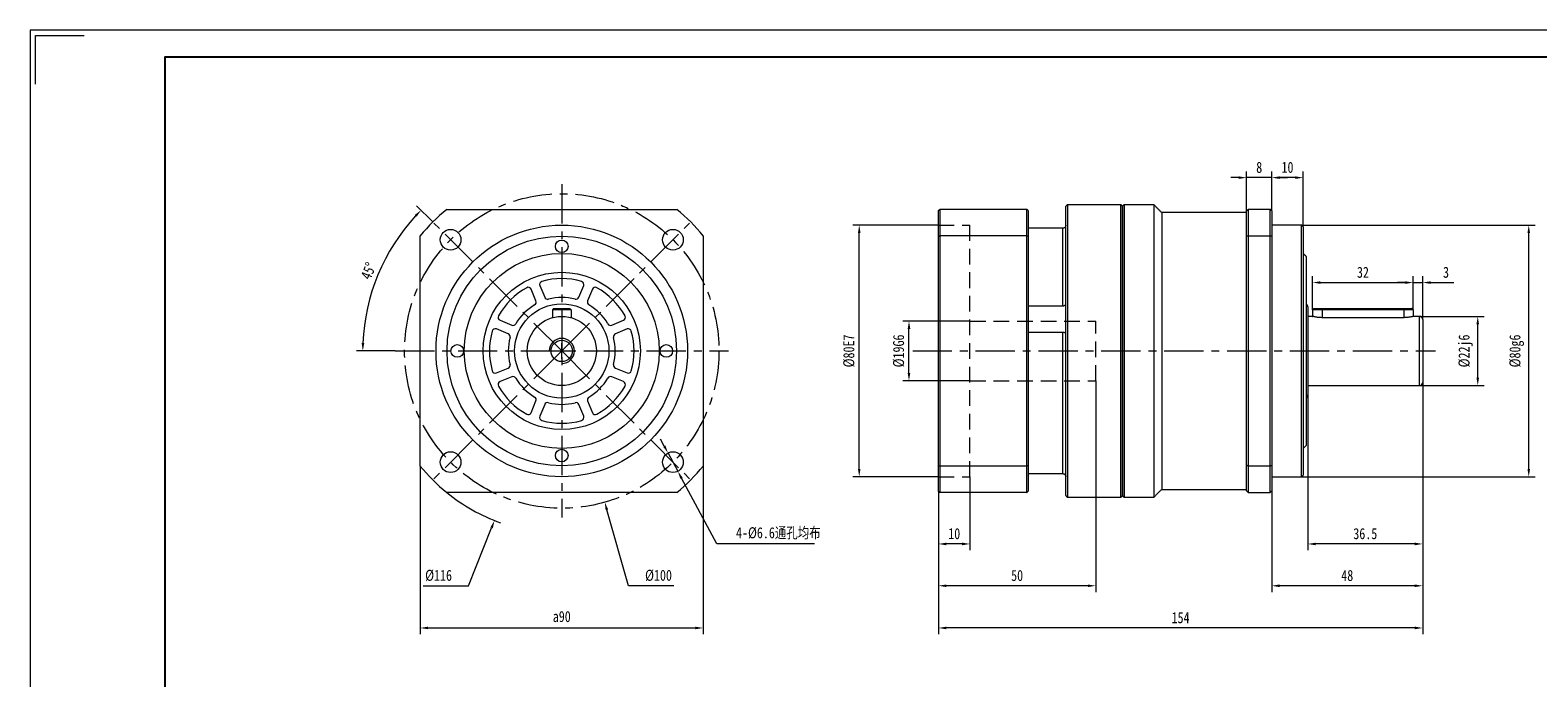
# Model space of a CAD drawing. Header units: millimetres. Extents: x -4 to 716, y -34 to 475.
# Tile 4 of 5: x -4 to 476, y 269 to 475. Entities that reach past the tile are written whole.
import ezdxf

# ---------------------------------------------------------------- set-up
doc = ezdxf.new("R2010")
doc.units = ezdxf.units.MM
doc.header["$LTSCALE"] = 10
doc.linetypes.add('CENTER', pattern=[2, 1.25, -0.25, 0.25, -0.25])
doc.linetypes.add('DASHED', pattern=[0.75, 0.5, -0.25])
doc.layers.get('0').update_dxf_attribs({"lineweight": 18})
for name, color, linetype, lineweight in [('3中心线层', 1, 'CENTER', 18), ('4虚线层', 6, 'DASHED', 18), ('图框_外框线', 7, 'Continuous', 18)]:
    doc.layers.add(name, color=color, linetype=linetype, lineweight=lineweight)
doc.styles.add('TH_GBDIM', font='txt', dxfattribs={"width": 0.8})
doc.dimstyles.new('TH_GBDIM', dxfattribs={"dimtxt": 3.5, "dimasz": 2.5, "dimexe": 2, "dimexo": 0, "dimgap": 1.5, "dimtad": 1, "dimdec": 1, "dimdsep": 46, "dimtxsty": 'TH_GBDIM', "dimcen": 2.5, "dimdle": 5, "dimclrd": 4, "dimclre": 4, "dimclrt": 3, "dimadec": 0, "dimazin": 0, "dimtfac": 0.714286, "dimtdec": 1, "dimtmove": 0, "dimatfit": 3, "dimfxl": 0, "dimtolj": 1, "dimarcsym": 0})

# ---------------------------------------------------------------- blocks, each defined once
blk = doc.blocks.new('*X4')
for points in [[(118.42, 415.91), (119.02, 415.33), (120.45, 417.42)], [(102.38, 375.16), (101.55, 375.18), (101.91, 372.67)]]:
    blk.add_hatch(color=4).paths.add_polyline_path(points, flags=0)
at = {"color": 4}
for p, q in [((124.18, 413.68), (119.03, 418.83)), ((112.2, 372.67), (99.91, 372.67))]:
    blk.add_line(p, q, dxfattribs=at)
blk.add_arc((165.2, 372.67), 63.28, 137.2636, 177.7364, dxfattribs=at)
at = {"color": 3, "insert": (103.73, 398.13), "char_height": 3.5, "width": 10.8025, "attachment_point": 5, "rotation": 67.5, "style": 'TH_GBDIM'}
blk.add_mtext('45%%D', dxfattribs=at)
blk = doc.blocks.new('*X5')
for points in [[(198.18, 342.62), (197.44, 342.23), (198.99, 340.22)], [(203.66, 332.4), (202.93, 332.01), (202.11, 334.41)]]:
    blk.add_hatch(color=4).paths.add_polyline_path(points, flags=0)
at = {"color": 4}
for p, q in [((197.81, 342.43), (196.63, 344.63)), ((198.99, 340.22), (202.11, 334.41)), ((214.52, 311.32), (203.3, 332.21)), ((245.62, 311.32), (214.52, 311.32))]:
    blk.add_line(p, q, dxfattribs=at)
at = {"color": 3, "insert": (234.08, 314.68), "char_height": 3.5, "width": 55.0667, "attachment_point": 5, "style": 'TH_GBDIM'}
blk.add_mtext('4-%%C6.6通孔均布', dxfattribs=at)
blk = doc.blocks.new('*X6')
blk.add_hatch(color=4).paths.add_polyline_path([(179.96, 322.29), (179.15, 322.06), (178.87, 324.58)], flags=0)
at = {"color": 4}
for p, q in [((165.2, 370.17), (165.2, 375.17)), ((162.7, 372.67), (167.7, 372.67)), ((186.42, 298.02), (179.56, 322.17)), ((200.84, 298.02), (186.42, 298.02))]:
    blk.add_line(p, q, dxfattribs=at)
at = {"color": 3, "insert": (195.97, 301.27), "char_height": 3.5, "width": 15.3689, "attachment_point": 5, "style": 'TH_GBDIM'}
blk.add_mtext('%%C100', dxfattribs=at)
blk = doc.blocks.new('*X7')
blk.add_hatch(color=4).paths.add_polyline_path([(142.49, 316.59), (143.27, 316.29), (143.8, 318.76)], flags=0)
at = {"color": 4}
for p, q in [((165.2, 370.17), (165.2, 375.17)), ((162.7, 372.67), (167.7, 372.67)), ((135.57, 298.02), (142.88, 316.44)), ((121.15, 298.02), (135.57, 298.02))]:
    blk.add_line(p, q, dxfattribs=at)
blk.add_arc((165.2, 372.67), 58, 230.8833, 250.3292, dxfattribs=at)
at = {"color": 3, "insert": (126.02, 301.27), "char_height": 3.5, "width": 15.3378, "attachment_point": 5, "style": 'TH_GBDIM'}
blk.add_mtext('%%C116', dxfattribs=at)
blk = doc.blocks.new('*X8')
for points in [[(122.7, 285.02), (122.7, 284.19), (120.2, 284.6)], [(207.7, 285.02), (207.7, 284.19), (210.2, 284.6)]]:
    blk.add_hatch(color=4).paths.add_polyline_path(points, flags=0)
at = {"color": 4}
for p, q in [((120.2, 336.08), (120.2, 282.6)), ((210.2, 336.08), (210.2, 282.6)), ((122.7, 284.6), (207.7, 284.6))]:
    blk.add_line(p, q, dxfattribs=at)
at = {"color": 3, "insert": (165.2, 288.21), "char_height": 3.5, "width": 11.2, "attachment_point": 5, "style": 'TH_GBDIM'}
blk.add_mtext('a90', dxfattribs=at)
blk = doc.blocks.new('*X12')
for points in [[(456.13, 381.17), (456.96, 381.17), (456.55, 383.67)], [(456.13, 364.17), (456.96, 364.17), (456.55, 361.67)]]:
    blk.add_hatch(color=4).paths.add_polyline_path(points, flags=0)
at = {"color": 4}
for p, q in [((438.03, 383.67), (458.55, 383.67)), ((456.55, 364.17), (456.55, 381.17)), ((438.03, 361.67), (458.55, 361.67))]:
    blk.add_line(p, q, dxfattribs=at)
at = {"color": 3, "insert": (452.71, 372.67), "char_height": 3.5, "width": 19.32, "attachment_point": 5, "rotation": 90, "style": 'TH_GBDIM'}
blk.add_mtext('%%C22j6', dxfattribs=at)
blk = doc.blocks.new('*X13')
for points in [[(472.36, 410.17), (473.19, 410.17), (472.77, 412.67)], [(472.36, 335.17), (473.19, 335.17), (472.77, 332.67)]]:
    blk.add_hatch(color=4).paths.add_polyline_path(points, flags=0)
at = {"color": 4}
for p, q in [((400.53, 412.67), (474.77, 412.67)), ((472.77, 335.17), (472.77, 410.17)), ((400.53, 332.67), (474.77, 332.67))]:
    blk.add_line(p, q, dxfattribs=at)
at = {"color": 3, "insert": (468.94, 372.67), "char_height": 3.5, "width": 19.32, "attachment_point": 5, "rotation": 90, "style": 'TH_GBDIM'}
blk.add_mtext('%%C80g6', dxfattribs=at)
blk = doc.blocks.new('*X14')
for points in [[(406.53, 394.82), (406.53, 393.99), (404.03, 394.41)], [(433.53, 394.82), (433.53, 393.99), (436.03, 394.41)]]:
    blk.add_hatch(color=4).paths.add_polyline_path(points, flags=0)
at = {"color": 4}
for p, q in [((404.03, 385.77), (404.03, 396.41)), ((406.53, 394.41), (433.53, 394.41)), ((436.03, 385.77), (436.03, 396.41))]:
    blk.add_line(p, q, dxfattribs=at)
at = {"color": 3, "insert": (420.03, 397.66), "char_height": 3.5, "width": 7, "attachment_point": 5, "style": 'TH_GBDIM'}
blk.add_mtext('32', dxfattribs=at)
blk = doc.blocks.new('*X15')
for points in [[(433.53, 394.82), (433.53, 393.99), (436.03, 394.41)], [(441.53, 394.82), (441.53, 393.99), (439.03, 394.41)]]:
    blk.add_hatch(color=4).paths.add_polyline_path(points, flags=0)
at = {"color": 4}
for p, q in [((433.53, 394.41), (431.03, 394.41)), ((436.03, 385.77), (436.03, 396.41)), ((436.03, 394.41), (439.03, 394.41)), ((439.03, 382.67), (439.03, 396.41)), ((441.53, 394.41), (448.9, 394.41))]:
    blk.add_line(p, q, dxfattribs=at)
at = {"color": 3, "insert": (446.46, 397.66), "char_height": 3.5, "width": 3.0178, "attachment_point": 5, "style": 'TH_GBDIM'}
blk.add_mtext('3', dxfattribs=at)
blk = doc.blocks.new('*X16')
for points in [[(393.53, 428.18), (393.53, 427.35), (391.03, 427.77)], [(398.53, 428.18), (398.53, 427.35), (401.03, 427.77)]]:
    blk.add_hatch(color=4).paths.add_polyline_path(points, flags=0)
at = {"color": 4}
for p, q in [((391.03, 417.17), (391.03, 429.77)), ((398.53, 427.77), (393.53, 427.77)), ((401.03, 412.17), (401.03, 429.77))]:
    blk.add_line(p, q, dxfattribs=at)
at = {"color": 3, "insert": (396.03, 431.02), "char_height": 3.5, "width": 6.6578, "attachment_point": 5, "style": 'TH_GBDIM'}
blk.add_mtext('10', dxfattribs=at)
blk = doc.blocks.new('*X17')
for points in [[(380.53, 428.18), (380.53, 427.35), (383.03, 427.77)], [(393.53, 428.18), (393.53, 427.35), (391.03, 427.77)]]:
    blk.add_hatch(color=4).paths.add_polyline_path(points, flags=0)
at = {"color": 4}
for p, q in [((380.53, 427.77), (378.03, 427.77)), ((383.03, 417.17), (383.03, 429.77)), ((391.03, 427.77), (383.03, 427.77)), ((391.03, 417.17), (391.03, 429.77)), ((393.53, 427.77), (396.03, 427.77))]:
    blk.add_line(p, q, dxfattribs=at)
at = {"color": 3, "insert": (387.03, 431.02), "char_height": 3.5, "width": 3.1733, "attachment_point": 5, "style": 'TH_GBDIM'}
blk.add_mtext('8', dxfattribs=at)
blk = doc.blocks.new('*X18')
for points in [[(393.53, 298.43), (393.53, 297.6), (391.03, 298.02)], [(436.53, 298.43), (436.53, 297.6), (439.03, 298.02)]]:
    blk.add_hatch(color=4).paths.add_polyline_path(points, flags=0)
at = {"color": 4}
for p, q in [((439.03, 362.67), (439.03, 296.02)), ((391.03, 328.17), (391.03, 296.02)), ((436.53, 298.02), (393.53, 298.02))]:
    blk.add_line(p, q, dxfattribs=at)
at = {"color": 3, "insert": (415.03, 301.27), "char_height": 3.5, "width": 7.2178, "attachment_point": 5, "style": 'TH_GBDIM'}
blk.add_mtext('48', dxfattribs=at)
blk = doc.blocks.new('*X19')
for points in [[(405.03, 311.73), (405.03, 310.89), (402.53, 311.31)], [(436.53, 311.73), (436.53, 310.89), (439.03, 311.31)]]:
    blk.add_hatch(color=4).paths.add_polyline_path(points, flags=0)
at = {"color": 4}
for p, q in [((439.03, 362.67), (439.03, 309.31)), ((402.53, 358.67), (402.53, 309.31)), ((436.53, 311.31), (405.03, 311.31))]:
    blk.add_line(p, q, dxfattribs=at)
at = {"color": 3, "insert": (420.78, 314.56), "char_height": 3.5, "width": 14.9644, "attachment_point": 5, "style": 'TH_GBDIM'}
blk.add_mtext('36.5', dxfattribs=at)
blk = doc.blocks.new('*X24')
for points in [[(259.4, 410.17), (260.23, 410.17), (259.81, 412.67)], [(259.4, 335.17), (260.23, 335.17), (259.81, 332.67)]]:
    blk.add_hatch(color=4).paths.add_polyline_path(points, flags=0)
at = {"color": 4}
for p, q in [((285.03, 412.67), (257.81, 412.67)), ((259.81, 335.17), (259.81, 410.17)), ((285.03, 332.67), (257.81, 332.67))]:
    blk.add_line(p, q, dxfattribs=at)
at = {"color": 3, "insert": (256.56, 372.67), "char_height": 3.5, "width": 19.2889, "attachment_point": 5, "rotation": 90, "style": 'TH_GBDIM'}
blk.add_mtext('%%C80E7', dxfattribs=at)
blk = doc.blocks.new('*X25')
for points in [[(275.22, 379.67), (276.06, 379.67), (275.64, 382.17)], [(275.22, 365.67), (276.06, 365.67), (275.64, 363.17)]]:
    blk.add_hatch(color=4).paths.add_polyline_path(points, flags=0)
at = {"color": 4}
for p, q in [((295.03, 382.17), (273.64, 382.17)), ((275.64, 365.67), (275.64, 379.67)), ((295.03, 363.17), (273.64, 363.17))]:
    blk.add_line(p, q, dxfattribs=at)
at = {"color": 3, "insert": (272.39, 372.67), "char_height": 3.5, "width": 19.32, "attachment_point": 5, "rotation": 90, "style": 'TH_GBDIM'}
blk.add_mtext('%%C19G6', dxfattribs=at)
blk = doc.blocks.new('*X26')
for points in [[(287.53, 311.73), (287.53, 310.89), (285.03, 311.31)], [(292.53, 311.73), (292.53, 310.89), (295.03, 311.31)]]:
    blk.add_hatch(color=4).paths.add_polyline_path(points, flags=0)
at = {"color": 4}
for p, q in [((295.03, 332.67), (295.03, 309.31)), ((285.03, 328.07), (285.03, 309.31)), ((292.53, 311.31), (287.53, 311.31))]:
    blk.add_line(p, q, dxfattribs=at)
at = {"color": 3, "insert": (290.03, 314.56), "char_height": 3.5, "width": 6.6578, "attachment_point": 5, "style": 'TH_GBDIM'}
blk.add_mtext('10', dxfattribs=at)
blk = doc.blocks.new('*X27')
for points in [[(287.53, 298.43), (287.53, 297.6), (285.03, 298.02)], [(332.53, 298.43), (332.53, 297.6), (335.03, 298.02)]]:
    blk.add_hatch(color=4).paths.add_polyline_path(points, flags=0)
at = {"color": 4}
for p, q in [((335.03, 363.17), (335.03, 296.02)), ((285.03, 328.07), (285.03, 296.02)), ((332.53, 298.02), (287.53, 298.02))]:
    blk.add_line(p, q, dxfattribs=at)
at = {"color": 3, "insert": (310.03, 301.27), "char_height": 3.5, "width": 7.0933, "attachment_point": 5, "style": 'TH_GBDIM'}
blk.add_mtext('50', dxfattribs=at)
blk = doc.blocks.new('*X28')
for points in [[(287.53, 285.02), (287.53, 284.19), (285.03, 284.6)], [(436.53, 285.02), (436.53, 284.19), (439.03, 284.6)]]:
    blk.add_hatch(color=4).paths.add_polyline_path(points, flags=0)
at = {"color": 4}
for p, q in [((439.03, 362.67), (439.03, 282.6)), ((285.03, 328.07), (285.03, 282.6)), ((436.53, 284.6), (287.53, 284.6))]:
    blk.add_line(p, q, dxfattribs=at)
at = {"color": 3, "insert": (362.03, 287.85), "char_height": 3.5, "width": 10.7644, "attachment_point": 5, "style": 'TH_GBDIM'}
blk.add_mtext('154', dxfattribs=at)

msp = doc.modelspace()

# ---------------------------------------------------------------- linework, layer by layer
at = {"color": 7, "linetype": 'Continuous', "lineweight": 15}
for p, q in [((128.6, 417.67), (201.79, 417.67)), ((285.03, 409.12), (285.03, 417.27)), ((285.43, 417.67), (285.43, 409.26)), ((313.13, 417.67), (285.43, 417.67)), ((313.13, 409.26), (313.13, 417.67)), ((313.53, 417.27), (313.53, 409.12)), ((325.53, 326.67), (325.53, 418.67)), ((326.03, 419.17), (326.03, 326.17)), ((343.03, 372.67), (343.03, 419.17)), ((343.53, 418.67), (343.53, 372.67)), ((343.53, 326.67), (343.53, 418.67)), ((344.03, 419.17), (344.03, 326.17)), ((353.53, 419.17), (353.53, 326.17)), ((383.53, 417.67), (383.53, 409.26)), ((390.53, 417.67), (383.53, 417.67)), ((390.53, 409.26), (390.53, 417.67)), ((356.03, 416.67), (356.03, 328.67)), ((383.03, 409.08), (383.03, 417.17)), ((391.03, 417.17), (391.03, 409.08)), ((400.53, 372.67), (400.53, 412.67)), ((120.2, 336.08), (120.2, 409.26)), ((210.2, 409.26), (210.2, 336.08)), ((285.03, 336.22), (285.03, 409.12)), ((285.43, 409.26), (285.43, 336.08)), ((313.13, 409.26), (285.43, 409.26)), ((313.13, 336.08), (313.13, 409.26)), ((324.53, 411.67), (313.53, 411.67)), ((313.53, 409.12), (313.53, 336.22)), ((324.53, 387.03), (324.53, 411.67)), ((383.03, 336.25), (383.03, 409.08)), ((383.53, 409.26), (383.53, 336.08)), ((383.53, 409.26), (390.53, 409.26)), ((390.53, 336.08), (390.53, 409.26)), ((391.03, 409.08), (391.03, 336.25)), ((401.03, 412.17), (401.03, 372.67)), ((402.03, 372.67), (402.03, 402.67)), ((158.22, 393.44), (159.76, 389.72)), ((170.63, 389.72), (172.18, 393.44)), ((156.99, 388.57), (155.45, 392.29)), ((174.95, 392.29), (173.4, 388.57)), ((162.6, 386.17), (162.2, 385.77)), ((168.2, 385.77), (162.2, 385.77)), ((162.2, 385.77), (162.2, 383.26)), ((162.6, 386.17), (167.8, 386.17)), ((167.8, 386.17), (168.2, 385.77)), ((168.2, 385.77), (168.2, 383.26)), ((313.53, 387.03), (324.53, 387.03)), ((402.53, 386.67), (402.53, 372.67)), ((404.03, 385.77), (404.03, 383.67)), ((407.03, 385.77), (404.03, 385.77)), ((404.43, 386.17), (407.03, 386.17)), ((407.03, 386.17), (433.03, 386.17)), ((407.03, 385.77), (407.03, 386.17)), ((433.03, 385.77), (407.03, 385.77)), ((407.03, 385.77), (407.03, 383.25)), ((433.03, 386.17), (435.63, 386.17)), ((433.03, 386.17), (433.03, 385.77)), ((436.03, 385.77), (433.03, 385.77)), ((433.03, 385.77), (433.03, 383.25)), ((436.03, 385.77), (436.03, 383.67)), ((438.03, 372.67), (438.03, 383.67)), ((148.15, 378.11), (144.43, 379.65)), ((145.58, 382.42), (149.3, 380.88)), ((181.09, 380.88), (184.82, 382.42)), ((185.96, 379.65), (182.24, 378.11)), ((433.03, 383.25), (407.03, 383.25)), ((439.03, 382.67), (439.03, 372.67)), ((324.53, 378.5), (313.53, 378.5)), ((324.53, 333.67), (324.53, 378.5)), ((343.03, 326.17), (343.03, 372.67)), ((343.53, 372.67), (343.53, 326.67)), ((400.53, 332.67), (400.53, 372.67)), ((401.03, 372.67), (401.03, 333.17)), ((402.03, 342.67), (402.03, 372.67)), ((402.53, 372.67), (402.53, 358.67)), ((438.03, 361.67), (438.03, 372.67)), ((439.03, 372.67), (439.03, 362.67)), ((144.43, 365.69), (148.15, 367.24)), ((149.3, 364.47), (145.58, 362.92)), ((184.82, 362.92), (181.09, 364.47)), ((182.24, 367.24), (185.96, 365.69)), ((155.45, 353.05), (156.99, 356.78)), ((159.76, 355.63), (158.22, 351.9)), ((172.18, 351.9), (170.63, 355.63)), ((173.4, 356.78), (174.95, 353.05)), ((285.03, 328.07), (285.03, 336.22)), ((285.43, 336.08), (285.43, 327.67)), ((313.13, 336.08), (285.43, 336.08)), ((313.13, 327.67), (313.13, 336.08)), ((313.53, 336.22), (313.53, 328.07)), ((383.03, 328.17), (383.03, 336.25)), ((383.53, 336.08), (383.53, 327.67)), ((390.53, 336.08), (383.53, 336.08)), ((390.53, 327.67), (390.53, 336.08)), ((391.03, 336.25), (391.03, 328.17)), ((313.53, 333.67), (324.53, 333.67)), ((201.79, 327.67), (128.6, 327.67)), ((313.13, 327.67), (285.43, 327.67)), ((383.53, 327.67), (390.53, 327.67))]:
    msp.add_line(p, q, dxfattribs=at)
for p, q in [((162.6, 386.17), (162.2, 385.77)), ((162.2, 385.77), (162.2, 383.26)), ((162.2, 385.77), (162.2, 383.26)), ((162.6, 386.17), (167.8, 386.17)), ((167.8, 386.17), (168.2, 385.77)), ((168.2, 385.77), (168.2, 383.26))]:
    msp.add_line(p, q)
for centre, radius in [((165.2, 372.67), 40), ((129.84, 408.03), 3.3), ((165.2, 372.67), 36.5), ((165.2, 405.92), 2), ((200.55, 408.03), 3.3), ((165.2, 372.67), 31), ((165.2, 372.67), 25), ((165.2, 372.67), 15), ((131.95, 372.67), 2), ((198.45, 372.67), 2), ((129.84, 337.32), 3.3), ((165.2, 339.42), 2), ((200.55, 337.32), 3.3)]:
    msp.add_circle(centre, radius, dxfattribs=at)
for radius in [11, 3.4]:
    msp.add_circle((165.2, 372.67), radius)
for centre, radius, start, end in [((165.2, 372.67), 58, 129.1167, 140.8833), ((165.2, 372.67), 58, 39.1167, 50.8833), ((159.14, 393.82), 1, 105.975, 202.5), ((165.2, 372.67), 23, 74.025, 105.975), ((171.25, 393.82), 1, 337.5, 74.025), ((165.2, 372.67), 23, 119.025, 150.975), ((154.52, 391.91), 1, 22.5, 119.025), ((156.07, 388.18), 1, 300.4836, 22.5), ((160.69, 390.1), 1, 202.5, 284.5164), ((165.2, 372.67), 17, 75.4836, 104.5164), ((169.71, 390.1), 1, 255.4836, 337.5), ((174.33, 388.18), 1, 157.5, 239.5164), ((175.87, 391.91), 1, 60.975, 157.5), ((165.2, 372.67), 23, 29.025, 60.975), ((145.96, 383.35), 1, 150.975, 247.5), ((165.2, 372.67), 17, 120.4836, 149.5164), ((165.2, 372.67), 17, 30.4836, 59.5164), ((184.43, 383.35), 1, 292.5, 29.025), ((401.53, 386.67), 1, 0, 60), ((438.03, 382.67), 1, 0, 90), ((165.2, 372.67), 23, 164.025, 195.975), ((144.05, 378.73), 1, 67.5, 164.025), ((149.69, 381.8), 1, 247.5, 329.5164), ((180.71, 381.8), 1, 210.4836, 292.5), ((186.35, 378.73), 1, 15.975, 112.5), ((165.2, 372.67), 23, 344.025, 15.975), ((147.77, 377.18), 1, 345.4836, 67.5), ((165.2, 372.67), 17, 165.4836, 194.5164), ((182.62, 377.18), 1, 112.5, 194.5164), ((165.2, 372.67), 17, 345.4836, 14.5164), ((144.05, 366.62), 1, 195.975, 292.5), ((147.77, 368.16), 1, 292.5, 14.5164), ((149.69, 363.54), 1, 30.4836, 112.5), ((180.71, 363.54), 1, 67.5, 149.5164), ((182.62, 368.16), 1, 165.4836, 247.5), ((186.35, 366.62), 1, 247.5, 344.025), ((145.96, 362), 1, 112.5, 209.025), ((165.2, 372.67), 23, 209.025, 240.975), ((165.2, 372.67), 17, 210.4836, 239.5164), ((165.2, 372.67), 17, 300.4836, 329.5164), ((165.2, 372.67), 23, 299.025, 330.975), ((184.43, 362), 1, 330.975, 67.5), ((438.03, 362.67), 1, 270, 0), ((156.07, 357.16), 1, 337.5, 59.5164), ((160.69, 355.25), 1, 75.4836, 157.5), ((165.2, 372.67), 17, 255.4836, 284.5164), ((169.71, 355.25), 1, 22.5, 104.5164), ((174.33, 357.16), 1, 120.4836, 202.5), ((401.53, 358.67), 1, 300, 360), ((154.52, 353.44), 1, 240.975, 337.5), ((159.14, 351.52), 1, 157.5, 254.025), ((165.2, 372.67), 23, 254.025, 285.975), ((171.25, 351.52), 1, 285.975, 22.5), ((175.87, 353.44), 1, 202.5, 299.025), ((165.2, 372.67), 58, 219.1167, 230.8833), ((165.2, 372.67), 58, 309.1167, 320.8833)]:
    msp.add_arc(centre, radius, start, end, dxfattribs=at)
at = {"color": 4}
msp.add_arc((165.2, 372.67), 4, 270, 180, dxfattribs=at)
at = {"color": 7, "linetype": 'Continuous', "lineweight": 15}
for points in [[(285.03, 417.27), (285.43, 417.67)], [(313.53, 417.27), (313.13, 417.67)], [(326.03, 419.17), (325.53, 418.67)], [(343.03, 419.17), (326.03, 419.17)], [(343.53, 418.67), (343.03, 419.17)], [(344.03, 419.17), (343.53, 418.67)], [(353.53, 419.17), (344.03, 419.17)], [(356.03, 416.67), (353.53, 419.17)], [(383.03, 417.17), (383.53, 417.67)], [(391.03, 417.17), (390.53, 417.67)], [(383.03, 416.67), (356.03, 416.67)], [(400.53, 412.67), (391.03, 412.67)], [(401.03, 412.17), (400.53, 412.67)], [(285.03, 409.12), (285.43, 409.26)], [(313.53, 409.12), (313.13, 409.26)], [(383.53, 409.26), (383.03, 409.08)], [(391.03, 409.08), (390.53, 409.26)], [(402.03, 402.67), (401.03, 403.67)], [(404.03, 383.67), (402.53, 383.67)], [(404.43, 386.17), (404.03, 385.77)], [(436.03, 385.77), (435.63, 386.17)], [(438.03, 383.67), (436.03, 383.67)], [(402.53, 361.67), (438.03, 361.67)], [(401.03, 341.67), (402.03, 342.67)], [(285.03, 336.22), (285.43, 336.08)], [(313.53, 336.22), (313.13, 336.08)], [(383.53, 336.08), (383.03, 336.25)], [(391.03, 336.25), (390.53, 336.08)], [(391.03, 332.67), (400.53, 332.67)], [(400.53, 332.67), (401.03, 333.17)], [(285.43, 327.67), (285.03, 328.07)], [(313.13, 327.67), (313.53, 328.07)], [(325.53, 326.67), (326.03, 326.17)], [(326.03, 326.17), (343.03, 326.17)], [(343.03, 326.17), (343.53, 326.67)], [(343.53, 326.67), (344.03, 326.17)], [(344.03, 326.17), (353.53, 326.17)], [(353.53, 326.17), (356.03, 328.67)], [(356.03, 328.67), (383.03, 328.67)], [(383.53, 327.67), (383.03, 328.17)], [(391.03, 328.17), (390.53, 327.67)]]:
    msp.add_open_spline(points, degree=1, dxfattribs=at)
for points, knots in [([(325.53, 412.65), (325.53, 412.63), (325.53, 412.5), (325.48, 412.27), (325.3, 411.99), (325.04, 411.78), (324.76, 411.68), (324.59, 411.67), (324.53, 411.67)], [0, 0, 0, 0, 0.050706, 0.376082, 0.704499, 1.040599, 1.37708, 1.551484, 1.551484, 1.551484, 1.551484]), ([(324.53, 387.03), (324.64, 387.04), (324.86, 387.05), (325.16, 387.15), (325.38, 387.28), (325.51, 387.43), (325.53, 387.51), (325.53, 387.54)], [0, 0, 0, 0, 0.251379, 0.502708, 0.759337, 1.021151, 1.202573, 1.202573, 1.202573, 1.202573]), ([(407.03, 383.25), (406.87, 383.25), (406.54, 383.26), (406.06, 383.29), (405.6, 383.34), (405.19, 383.41), (404.82, 383.48), (404.51, 383.55), (404.26, 383.61), (404.11, 383.65), (404.03, 383.67), (404.04, 383.67), (404.04, 383.67)], [0, 0, 0, 0, 0.312801, 0.634898, 0.947638, 1.269055, 1.58918, 1.918272, 2.243392, 2.578382, 2.895636, 3.033573, 3.033573, 3.033573, 3.033573]), ([(436.02, 383.67), (436.02, 383.67), (436.03, 383.67), (435.94, 383.64), (435.78, 383.6), (435.54, 383.54), (435.23, 383.48), (434.86, 383.41), (434.43, 383.34), (433.96, 383.29), (433.49, 383.26), (433.17, 383.25), (433.03, 383.25)], [0, 0, 0, 0, 0.188745, 0.49748, 0.815009, 1.12714, 1.44778, 1.769759, 2.100932, 2.424678, 2.758401, 3.029059, 3.029059, 3.029059, 3.029059]), ([(325.41, 378.47), (325.4, 378.47), (325.35, 378.46), (325.17, 378.48), (324.88, 378.49), (324.65, 378.5), (324.53, 378.5)], [0, 0, 0, 0, 0.0513916, 0.3237472, 0.6004135, 0.8771996, 0.8771996, 0.8771996, 0.8771996]), ([(324.53, 333.67), (324.64, 333.66), (324.86, 333.64), (325.16, 333.48), (325.38, 333.24), (325.51, 332.96), (325.53, 332.77), (325.53, 332.69)], [0, 0, 0, 0, 0.324175, 0.648284, 0.979229, 1.31686, 1.550819, 1.550819, 1.550819, 1.550819])]:
    msp.add_open_spline(points, degree=3, knots=knots, dxfattribs=at)
at = {"layer": '3中心线层'}
for p, q in [((165.2, 425.67), (165.2, 319.67)), ((165.2, 372.67), (124.18, 413.68)), ((165.2, 372.67), (206.21, 413.68)), ((112.2, 372.67), (218.2, 372.67)), ((165.2, 372.67), (124.18, 331.66)), ((165.2, 372.67), (206.21, 331.66)), ((276.82, 372.67), (443.16, 372.67))]:
    msp.add_line(p, q, dxfattribs=at)
msp.add_circle((165.2, 372.67), 50, dxfattribs=at)
at = {"layer": '4虚线层'}
for p, q in [((285.03, 412.67), (295.03, 412.67)), ((295.03, 332.67), (295.03, 412.67)), ((295.03, 382.17), (335.03, 382.17)), ((335.03, 363.17), (335.03, 382.17)), ((295.03, 363.17), (335.03, 363.17)), ((285.03, 332.67), (295.03, 332.67))]:
    msp.add_line(p, q, dxfattribs=at)
at = {"layer": '图框_外框线', "color": 3}
msp.add_lwpolyline([(-3.89, -34.12), (715.58, -34.12), (715.58, 474.65), (-3.89, 474.65)], close=True, dxfattribs=at)
msp.add_lwpolyline([(-2.18, 457.52), (-2.18, 472.94), (13.24, 472.94)], dxfattribs=at)
at = {"layer": '图框_外框线', "color": 3, "lineweight": 25}
msp.add_lwpolyline([(38.93, -25.55), (707.01, -25.55), (707.01, 466.09), (38.93, 466.09)], close=True, dxfattribs=at)

# ---------------------------------------------------------------- dimensions: what is measured, and where the dimension line sits
for base, p1, p2, picture, middle in [((383.03, 427.77), (391.03, 417.17), (383.03, 417.17), '*X17', (387.03, 431.02)), ((391.03, 427.77), (401.03, 412.17), (391.03, 417.17), '*X16', (396.03, 431.02)), ((436.03, 394.41), (404.03, 385.77), (436.03, 385.77), '*X14', (420.03, 397.66)), ((439.03, 394.41), (436.03, 385.77), (439.03, 382.67), '*X15', (446.46, 397.66)), ((285.03, 298.02), (335.03, 363.17), (285.03, 328.07), '*X27', (310.03, 301.27)), ((391.03, 298.02), (439.03, 362.67), (391.03, 328.17), '*X18', (415.03, 301.27)), ((402.53, 311.31), (439.03, 362.67), (402.53, 358.67), '*X19', (420.78, 314.56))]:
    dim = msp.add_linear_dim(base=base, p1=p1, p2=p2, dimstyle='TH_GBDIM', override={"dimsah": 1, "dimtzin": 0})
    dim.commit()
    dim.dimension.update_dxf_attribs({"geometry": picture, "text_midpoint": middle})
for p1, p2, picture, middle in [((186.59, 426.58), (143.8, 318.76), '*X7', (135.57, 298.02)), ((151.52, 420.77), (178.87, 324.58), '*X6', (186.42, 298.02))]:
    dim = msp.add_diameter_dim_2p(p1=p1, p2=p2, dimstyle='TH_GBDIM', override={"dimtih": 1, "dimtoh": 1, "dimpost": '%%C<>', "dimsah": 1, "dimtofl": 0, "dimtzin": 0})
    dim.commit()
    dim.dimension.update_dxf_attribs({"geometry": picture, "text_midpoint": middle, "dimtype": 163})
dim = msp.add_angular_dim_2l(base=(106.73, 396.89), line1=((112.2, 372.67), (218.2, 372.67)), line2=((165.2, 372.67), (124.18, 413.68)), dimstyle='TH_GBDIM', override={"dimtad": 1, "dimtih": 0, "dimtoh": 0, "dimsah": 1, "dimtdec": 0, "dimtzin": 0})
dim.commit()
dim.dimension.update_dxf_attribs({"geometry": '*X4', "text_midpoint": (103.73, 398.13)})
for base, p1, p2, text, picture, middle in [((259.81, 412.67), (285.03, 332.67), (285.03, 412.67), '%%C<>E7', '*X24', (256.56, 372.67)), ((275.64, 382.17), (295.03, 363.17), (295.03, 382.17), '%%C<>G6', '*X25', (272.39, 372.67))]:
    dim = msp.add_linear_dim(base=base, p1=p1, p2=p2, angle=90, text=text, dimstyle='TH_GBDIM', override={"dimsah": 1, "dimtzin": 0})
    dim.commit()
    dim.dimension.update_dxf_attribs({"geometry": picture, "text_midpoint": middle})
for base, p1, p2, text, picture, middle in [((472.77, 412.67), (400.53, 332.67), (400.53, 412.67), '%%C<>g6', '*X13', (472.77, 372.67)), ((456.55, 383.67), (438.03, 361.67), (438.03, 383.67), '%%C<>j6', '*X12', (456.55, 372.67))]:
    dim = msp.add_linear_dim(base=base, p1=p1, p2=p2, angle=90, text=text, dimstyle='TH_GBDIM', override={"dimsah": 1, "dimtzin": 0})
    dim.commit()
    dim.dimension.update_dxf_attribs({"geometry": picture, "text_midpoint": middle, "dimtype": 160})
for base, p1, picture, middle in [((285.03, 284.6), (439.03, 362.67), '*X28', (362.03, 284.6)), ((285.03, 311.31), (295.03, 332.67), '*X26', (290.03, 311.31))]:
    dim = msp.add_linear_dim(base=base, p1=p1, p2=(285.03, 328.07), dimstyle='TH_GBDIM', override={"dimsah": 1, "dimtzin": 0})
    dim.commit()
    dim.dimension.update_dxf_attribs({"geometry": picture, "text_midpoint": middle, "dimtype": 160})
dim = msp.add_diameter_dim_2p(p1=(198.99, 340.22), p2=(202.11, 334.41), text='4-<>通孔均布', dimstyle='TH_GBDIM', override={"dimtoh": 1, "dimpost": '%%C<>', "dimsah": 1, "dimtzin": 0})
dim.commit()
dim.dimension.update_dxf_attribs({"geometry": '*X5', "text_midpoint": (214.52, 311.32), "dimtype": 163})
dim = msp.add_linear_dim(base=(210.2, 284.6), p1=(120.2, 336.08), p2=(210.2, 336.08), text='a<>', dimstyle='TH_GBDIM', override={"dimsah": 1, "dimtzin": 0})
dim.commit()
dim.dimension.update_dxf_attribs({"geometry": '*X8', "text_midpoint": (165.2, 284.6), "dimtype": 160})

doc.saveas('drawing.dxf')
